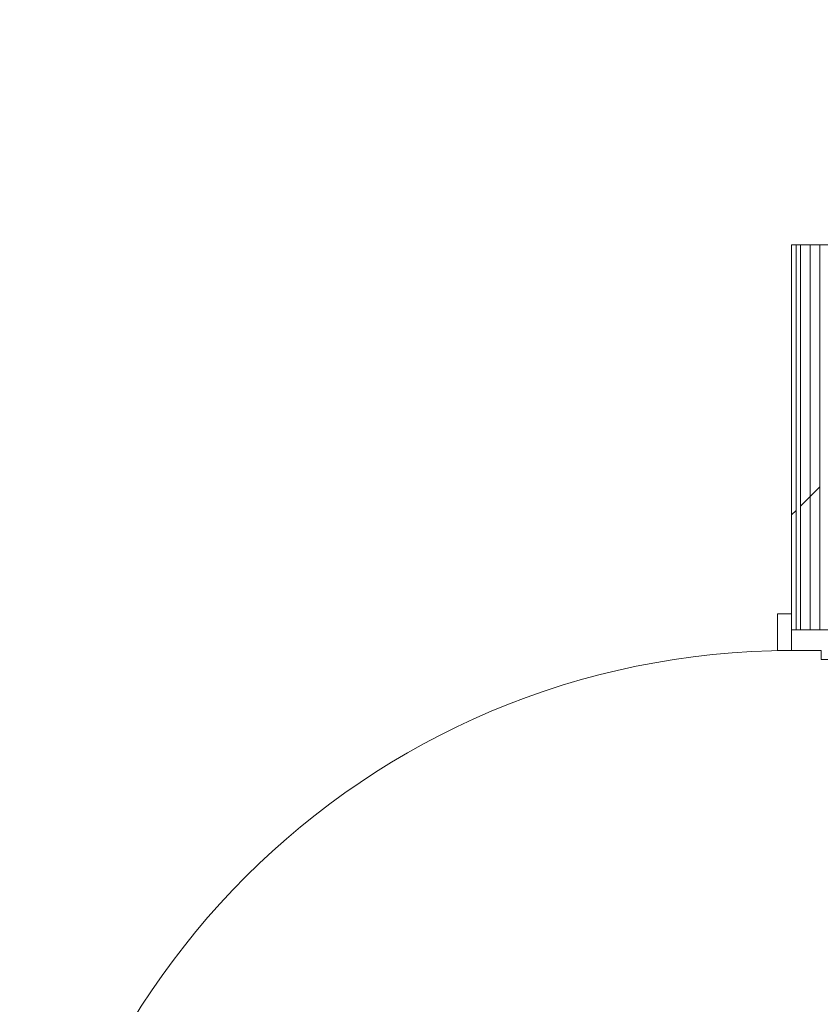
# Model space of a CAD drawing. Header units: millimetres. Extents: x -28277 to 305935, y -19284 to 4746.
# Tile 221 of 256: x 186011 to 187093, y -16424 to -15092. Entities that reach past the tile are written whole.
import ezdxf

# ---------------------------------------------------------------- set-up
doc = ezdxf.new("R2010")
doc.units = ezdxf.units.MM
doc.header["$MEASUREMENT"] = 0
doc.linetypes.add('Wipeout_Contour', pattern=[1000, 0, -1000])
doc.layers.add('Nuevo_08_E_Envans secs', color=7, linetype='Continuous')
doc.layers.add('Nuevo_Puertas Archicad', color=7, linetype='Continuous')
doc.layers.add('Nuevo_08_E_Envans secs_Pluma_Nº__1', color=7, linetype='Continuous', lineweight=5)
doc.layers.add('Nuevo_Puertas Archicad_Pluma_Nº__1', color=7, linetype='Continuous', lineweight=5)
for name, color, linetype, lineweight, true_color in [('Nuevo_08_E_Envans secs_Pluma_Nº__171', 171, 'Continuous', 13, 0xaaaaff), ('Nuevo_08_E_Envans secs_Pluma_Nº__177', 7, 'Continuous', 15, 0xf7e046), ('Nuevo_Puertas Archicad_Pluma_Nº__3', 7, 'Continuous', 5, 0xa4a4a4)]:
    doc.layers.add(name, color=color, linetype=linetype, lineweight=lineweight, true_color=true_color)
pattern_1 = [(45, (184431.64, 0), (-367.696, 367.696), [390, -130]), (45, (184431.64, 367.7), (-367.696, 367.696), [390, -130])]

# ---------------------------------------------------------------- blocks, each defined once
blk = doc.blocks.new('Puerta 27_13')
at = {"layer": 'Nuevo_Puertas Archicad_Pluma_Nº__1', "color": 7, "linetype": 'Continuous', "lineweight": 5}
for p, q in [((482, 0), (482, 1044)), ((482, 1044), (522, 1044)), ((522, 1044), (522, 0)), ((-572, 0), (-572, 19)), ((-572, 19), (-522, 19)), ((-522, 19), (-522, 0)), ((522, 19), (572, 19)), ((522, 0), (522, 19)), ((572, 19), (572, 0)), ((-522, 0), (-572, 0)), ((-550, 0), (-572, 0)), ((-550, 0), (-572, 0)), ((-522, 0), (-550, 0)), ((-550, 0), (-550, -146)), ((-550, 0), (-550, -6)), ((-550, 0), (-550, -6)), ((-522, -40), (-522, 0)), ((522, 0), (482, 0)), ((572, 0), (522, 0)), ((550, 0), (522, 0)), ((522, 0), (522, -40)), ((550, -146), (550, 0)), ((550, 0), (550, -6)), ((550, 0), (550, -6)), ((550, 0), (572, 0)), ((550, 0), (572, 0)), ((-550, -6), (-550, -12)), ((-550, -6), (-550, -12)), ((-550, -12), (-550, -25)), ((-550, -12), (-550, -25)), ((550, -6), (550, -12)), ((550, -6), (550, -12)), ((550, -12), (550, -25)), ((550, -12), (550, -25)), ((-550, -25), (-550, -38)), ((-550, -25), (-550, -38)), ((550, -25), (550, -38)), ((550, -25), (550, -38)), ((-550, -38), (-550, -108)), ((-550, -38), (-550, -108)), ((550, -38), (550, -108)), ((550, -38), (550, -108)), ((-510, -40), (-522, -40)), ((-510, -146), (-510, -40)), ((522, -40), (510, -40)), ((510, -40), (510, -146)), ((-550, -108), (-550, -121)), ((-550, -108), (-550, -121)), ((550, -108), (550, -121)), ((550, -108), (550, -121)), ((-550, -121), (-550, -134)), ((-550, -121), (-550, -134)), ((550, -121), (550, -134)), ((550, -121), (550, -134)), ((-572, -165), (-572, -146)), ((-572, -146), (-522, -146)), ((-550, -146), (-572, -146)), ((-550, -146), (-572, -146)), ((-550, -134), (-550, -140)), ((-550, -134), (-550, -140)), ((-550, -140), (-550, -146)), ((-550, -140), (-550, -146)), ((-550, -146), (-510, -146)), ((-522, -146), (-522, -165)), ((510, -146), (550, -146)), ((522, -146), (572, -146)), ((522, -165), (522, -146)), ((550, -134), (550, -140)), ((550, -134), (550, -140)), ((550, -140), (550, -146)), ((550, -140), (550, -146)), ((550, -146), (572, -146)), ((550, -146), (572, -146)), ((572, -146), (572, -165)), ((-522, -165), (-572, -165)), ((572, -165), (522, -165))]:
    blk.add_line(p, q, dxfattribs=at)
at = {"layer": 'Nuevo_Puertas Archicad_Pluma_Nº__3', "color": 253, "linetype": 'Continuous', "lineweight": 5, "true_color": 0xa4a4a4}
blk.add_arc((522, 0), 1044, 90, 180, dxfattribs=at)
blk = doc.blocks.new('Puerta Rápida Enrrollable 27_2')
at = {"layer": 'Nuevo_Puertas Archicad', "linetype": 'Continuous', "lineweight": 0, "true_color": 0xffffff}
h = blk.add_hatch(dxfattribs=at)
h.set_pattern_fill('Hormigón_en_Masa_0007', style=0, pattern_type=2)
h.set_pattern_definition([(0, (0, 0), (0, 1558.8), [97.5, -802.5]), (0, (450, 779.4), (0, 1558.8), [97.5, -802.5]), (60, (0, 0), (-1350, 779.4), [97.5, -802.5]), (60, (900, 0), (-1350, 779.4), [97.5, -802.5]), (120, (97.5, 0), (1350, 779.4), [97.5, -802.5]), (120, (997.5, 0), (1350, 779.4), [97.5, -802.5]), (0, (0, 150), (0, 300), [0, -300, 0, -450]), (45, (150, 150), (-212.13, 212.13), [0, -225, 0, -375])])
h.paths.add_polyline_path([(-545, 176), (-545, 174), (545, 174), (545, 176)])
at = {"layer": 'Nuevo_Puertas Archicad_Pluma_Nº__1', "color": 7, "linetype": 'Continuous', "lineweight": 5}
for p, q in [((665, 501), (695, 531)), ((695, 531), (785, 531)), ((785, 531), (815, 501)), ((665, 146), (665, 501)), ((815, 501), (815, 146)), ((-540, 206), (-665, 206)), ((-665, 206), (-665, 146)), ((-660, 151), (-660, 201)), ((-660, 201), (-545, 201)), ((-545, 201), (-545, 186)), ((-540, 186), (-540, 206)), ((540, 186), (540, 206)), ((540, 206), (665, 206)), ((660, 201), (545, 201)), ((545, 201), (545, 186)), ((660, 151), (660, 201)), ((665, 206), (665, 146)), ((-545, 186), (-540, 186)), ((-545, 176), (545, 176)), ((-545, 174), (-545, 176)), ((545, 174), (-545, 174)), ((545, 186), (540, 186)), ((545, 176), (545, 174)), ((-540, 166), (-545, 166)), ((-545, 166), (-545, 151)), ((-540, 146), (-540, 166)), ((540, 166), (545, 166)), ((540, 146), (540, 166)), ((545, 166), (545, 151)), ((-545, 151), (-660, 151)), ((545, 151), (660, 151)), ((-665, 146), (-540, 146)), ((-550, 140), (-550, 146)), ((-550, 134), (-550, 140)), ((-550, 121), (-550, 134)), ((665, 146), (540, 146)), ((550, 140), (550, 146)), ((550, 134), (550, 140)), ((550, 121), (550, 134)), ((815, 146), (665, 146)), ((-550, 108), (-550, 121)), ((550, 108), (550, 121)), ((-550, 38), (-550, 108)), ((550, 38), (550, 108)), ((-550, 25), (-550, 38)), ((550, 25), (550, 38)), ((-550, 12), (-550, 25)), ((550, 12), (550, 25)), ((-550, 6), (-550, 12)), ((-550, 0), (-550, 6)), ((550, 6), (550, 12)), ((550, 0), (550, 6))]:
    blk.add_line(p, q, dxfattribs=at)
blk = doc.blocks.new('Muro_118_7', base_point=(187054.6, -17277))
at = {"color": 254, "linetype": 'Wipeout_Contour', "lineweight": 0, "ltscale": 750960.957231}
blk.add_wipeout([(187079.6, -15917.5), (187092.6, -15917.5), (187092.6, -15396.3), (187079.6, -15396.3)], dxfattribs=at).dxf.layer = 'Nuevo_08_E_Envans secs'
at = {"layer": 'Nuevo_08_E_Envans secs_Pluma_Nº__177', "linetype": 'Continuous', "lineweight": 15, "true_color": 0xf7e046}
h = blk.add_hatch(dxfattribs=at)
h.set_pattern_fill('Panellat_HPL_0007', color=53, style=0, pattern_type=2)
h.set_pattern_definition(pattern_1)
h.paths.add_polyline_path([(187079.6, -15917.5), (187092.6, -15917.5), (187092.6, -15396.3), (187079.6, -15396.3)])
at = {"layer": 'Nuevo_08_E_Envans secs_Pluma_Nº__1', "color": 7, "linetype": 'Continuous', "lineweight": 5}
for p, q in [((187092.6, -15917.5), (187092.6, -15396.3)), ((187092.6, -15396.3), (187162.6, -15396.3)), ((187092.6, -15917.5), (187162.6, -15917.5))]:
    blk.add_line(p, q, dxfattribs=at)
at = {"color": 254, "linetype": 'Wipeout_Contour', "lineweight": 0, "ltscale": 750909.138351}
blk.add_wipeout([(187066.6, -15917.5), (187079.6, -15917.5), (187079.6, -15396.3), (187066.6, -15396.3)], dxfattribs=at).dxf.layer = 'Nuevo_08_E_Envans secs'
at = {"layer": 'Nuevo_08_E_Envans secs_Pluma_Nº__177', "linetype": 'Continuous', "lineweight": 15, "true_color": 0xf7e046}
h = blk.add_hatch(dxfattribs=at)
h.set_pattern_fill('Panellat_HPL_0007', color=53, style=0, pattern_type=2)
h.set_pattern_definition(pattern_1)
h.paths.add_polyline_path([(187066.6, -15917.5), (187079.6, -15917.5), (187079.6, -15396.3), (187066.6, -15396.3)])
at = {"layer": 'Nuevo_08_E_Envans secs_Pluma_Nº__1', "color": 7, "linetype": 'Continuous', "lineweight": 5}
for p, q in [((187079.6, -15917.5), (187079.6, -15396.3)), ((187079.6, -15396.3), (187092.6, -15396.3)), ((187079.6, -15917.5), (187092.6, -15917.5))]:
    blk.add_line(p, q, dxfattribs=at)
at = {"color": 254, "linetype": 'Wipeout_Contour', "lineweight": 0, "ltscale": 750847.354575}
blk.add_wipeout([(187054.6, -15917.5), (187060.6, -15917.5), (187060.6, -15396.3), (187054.6, -15396.3)], dxfattribs=at).dxf.layer = 'Nuevo_08_E_Envans secs'
at = {"layer": 'Nuevo_08_E_Envans secs_Pluma_Nº__171', "linetype": 'Continuous', "lineweight": 13, "true_color": 0xaaaaff}
h = blk.add_hatch(dxfattribs=at)
h.set_pattern_fill('Panellat_HPL_0007', color=161, style=0, pattern_type=2)
h.set_pattern_definition(pattern_1)
h.paths.add_polyline_path([(187054.6, -15917.5), (187060.6, -15917.5), (187060.6, -15396.3), (187054.6, -15396.3)])
at = {"layer": 'Nuevo_08_E_Envans secs_Pluma_Nº__1', "color": 7, "linetype": 'Continuous', "lineweight": 5}
for p, q in [((187054.6, -15396.3), (187060.6, -15396.3)), ((187060.6, -15917.5), (187060.6, -15396.3)), ((187060.6, -15396.3), (187066.6, -15396.3)), ((187066.6, -15917.5), (187066.6, -15396.3)), ((187066.6, -15396.3), (187079.6, -15396.3)), ((187054.6, -15917.5), (187054.6, -15895.5)), ((187054.6, -15917.5), (187060.6, -15917.5)), ((187060.6, -15917.5), (187066.6, -15917.5)), ((187066.6, -15917.5), (187079.6, -15917.5))]:
    blk.add_line(p, q, dxfattribs=at)
at = {"layer": 'Nuevo_08_E_Envans secs_Pluma_Nº__1', "color": 7, "linetype": 'Continuous', "lineweight": 5, "flags": 128}
blk.add_lwpolyline([(187054.6, -15396.3), (187054.6, -15917.5)], dxfattribs=at)
at = {"layer": 'Nuevo_Puertas Archicad', "color": 253, "linetype": 'Continuous', "lineweight": 5, "true_color": 0xa4a4a6, "xscale": -1, "zscale": 1000}
for name, p, rotation in [('Puerta Rápida Enrrollable 27_2', (187054.6, -14846.3), 270), ('Puerta 27_13', (187054.6, -16467.5), 90)]:
    blk.add_blockref(name, p, dxfattribs=dict(at, rotation=rotation))

msp = doc.modelspace()

# ---------------------------------------------------------------- block references
at = {"layer": 'Nuevo_08_E_Envans secs', "color": 7, "lineweight": 20}
msp.add_blockref('Muro_118_7', (187054.556, -17276.976), dxfattribs=at)

doc.saveas('drawing.dxf')
